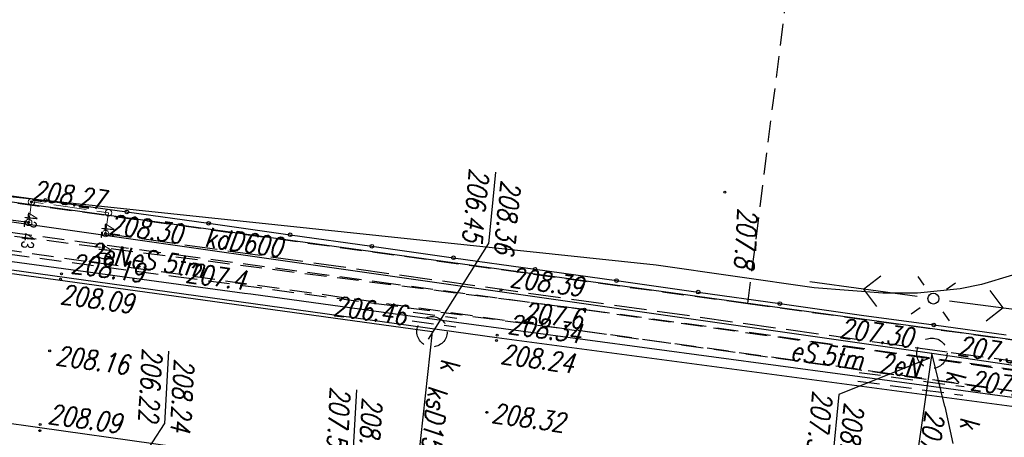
# Model space of a CAD drawing. Extents: x -110 to 11927435, y -6590197 to 5675023.
# Tile 19 of 71: x 11598449 to 11598494, y -1437245 to -1437226. Entities that reach past the tile are written whole.
import ezdxf
from ezdxf.enums import TextEntityAlignment as Align

# ---------------------------------------------------------------- set-up
doc = ezdxf.new("R2010")
doc.units = 0
doc.header["$PDMODE"] = 33
doc.header["$PDSIZE"] = 0.3
for name, pattern in [('BGT', [0]), ('KOC', [2, 1.5, -0.5]), ('KOJ', [0]), ('KOU', [1.5, 1, -0.5]), ('UBE', [1.5, 1, -0.5]), ('UOK', [1.5, 1, -0.5]), ('UPE', [0]), ('UPK', [0]), ('WRC', [0])]:
    doc.linetypes.add(name, pattern=pattern)
doc.layers.get('0').update_dxf_attribs({"color": 250, "linetype": 'CONTINUOUS', "lineweight": 100})
doc.layers.add('_0', color=7, linetype='CONTINUOUS')
for name, color, linetype, lineweight, plot in [('PP$$O', 209, 'CONTINUOUS', 13, False), ('PPULO', 181, 'CONTINUOUS', 13, False), ('PPULP', 181, 'CONTINUOUS', 13, False)]:
    doc.layers.add(name, color=color, linetype=linetype, lineweight=lineweight, plot=plot)
doc.styles.add('K1_ACAD', font='romans.shx', dxfattribs={"width": 0.8, "oblique": 12})
doc.styles.add('OPIS_PIK', font='txt', dxfattribs={"width": 0.8, "height": 1.2})
doc.styles.get("Standard").update_dxf_attribs({"font": 'Simplex.SHX', "width": 0.75})

# ---------------------------------------------------------------- blocks, each defined once
blk = doc.blocks.new('other_WSU')
at = {"linetype": 'Continuous'}
blk.add_circle((0, 0), 0.045, dxfattribs=at)
blk = doc.blocks.new('other_WSP')
at = {"linetype": 'Continuous'}
blk.add_circle((0, 0), 0.045, dxfattribs=at)
blk = doc.blocks.new('other_SLS')
at = {"linetype": 'Continuous'}
blk.add_circle((0, 0), 0.25, dxfattribs=at)
blk = doc.blocks.new('other_PNN')
at = {"linetype": 'Continuous'}
for p, q in [((3.25, 0), (2.5429, 0.7071)), ((0.75, 0), (5.75, 0)), ((3.25, 0), (2.5429, -0.7071))]:
    blk.add_line(p, q, dxfattribs=at)
blk = doc.blocks.new('other_LAT')
at = {"linetype": 'Continuous'}
for p, q in [((0, 0.75), (0, 1.25)), ((-1.25, 0), (-0.75, 0)), ((0.75, 0), (1.25, 0)), ((0, -0.75), (0, -1.25))]:
    blk.add_line(p, q, dxfattribs=at)
blk = doc.blocks.new('other_UGE')
at = {"linetype": 'Continuous'}
blk.add_circle((0, 0), 0.0625, dxfattribs=at)
blk = doc.blocks.new('PIK_UL')
at = {"layer": 'PPULP'}
blk.add_point((0, 0), dxfattribs=at)
at = {"layer": 'PP$$O', "oblique": 15, "width": 0.8, "flags": 1}
blk.add_attdef('KOD', (1, -1.3), '', height=0.5, dxfattribs=at)
at = {"layer": 'PPULO', "color": 0, "style": 'OPIS_PIK', "width": 0.8}
blk.add_attdef('NR_PKT', (1, -0.5), '', height=1.2, dxfattribs=at)
blk = doc.blocks.new('mdcp Łuszczanowiece')
at = {"layer": '_0', "linetype": 'UPK'}
for p, q in [((6591217.688, 5674909.657), (6591219.804, 5674954.603)), ((6591220.074, 5674910.491), (6591217.688, 5674909.657)), ((6591215.424, 5674858.608), (6591217.688, 5674909.657)), ((6591217.688, 5674909.657), (6591226.482, 5674909.258)), ((6591218.938, 5674886.622), (6591218.045, 5674864.199)), ((6591218.938, 5674886.622), (6591232.468, 5674886.484))]:
    blk.add_line(p, q, dxfattribs=at)
at = {"layer": '_0', "linetype": 'UBE'}
for p, q in [((6591217.24, 5674893.52), (6591218.77, 5674928.79)), ((6591219.68, 5674928.79), (6591218.21, 5674893.01)), ((6591218.348, 5674919.931), (6591217.975, 5674911.051)), ((6591219.347, 5674919.889), (6591218.975, 5674911.009)), ((6591218.893, 5674906.399), (6591219.076, 5674911.288)), ((6591219.293, 5674906.384), (6591219.476, 5674911.273)), ((6591217.975, 5674911.051), (6591217.603, 5674902.171)), ((6591218.975, 5674911.009), (6591218.602, 5674902.129)), ((6591217.603, 5674902.171), (6591217.23, 5674893.291)), ((6591218.602, 5674902.129), (6591218.23, 5674893.249)), ((6591217.24, 5674893.52), (6591216.11, 5674856.06)), ((6591216.63, 5674855.93), (6591218.21, 5674893.01)), ((6591216.89, 5674883.968), (6591217.23, 5674893.288)), ((6591217.89, 5674883.932), (6591218.23, 5674893.252)), ((6591218.122, 5674885.669), (6591218.207, 5674887.705)), ((6591218.522, 5674885.653), (6591218.607, 5674887.688)), ((6591216.55, 5674874.648), (6591216.89, 5674883.968)), ((6591217.55, 5674874.612), (6591217.89, 5674883.932)), ((6591216.21, 5674865.328), (6591216.55, 5674874.648)), ((6591217.21, 5674865.292), (6591217.55, 5674874.612))]:
    blk.add_line(p, q, dxfattribs=at)
at = {"layer": '_0'}
blk.add_line((6591216.91, 5674918.49), (6591213.55, 5674832.79), dxfattribs=at)
at = {"layer": '_0', "linetype": 'KOU'}
for p, q in [((6591216.23, 5674900.99), (6591216.91, 5674918.49)), ((6591216.23, 5674900.99), (6591190.86, 5674901.7)), ((6591214.42, 5674855.05), (6591216.23, 5674900.99))]:
    blk.add_line(p, q, dxfattribs=at)
at = {"layer": '_0', "linetype": 'KOC'}
for p, q in [((6591217.87, 5674918.03), (6591217.572, 5674910.356)), ((6591217.572, 5674910.356), (6591215.911, 5674871.201)), ((6591215.73, 5674867.62, 208.258), (6591215.465, 5674859.307))]:
    blk.add_line(p, q, dxfattribs=at)
at = {"layer": '_0', "linetype": 'KOJ'}
for p, q in [((6591218.917, 5674889.619), (6591219.91, 5674918.12)), ((6591216.631, 5674834.051), (6591218.917, 5674889.619)), ((6591225.968, 5674889.524), (6591225.104, 5674869.049)), ((6591225.104, 5674869.049), (6591223.636, 5674833.67))]:
    blk.add_line(p, q, dxfattribs=at)
at = {"layer": '_0', "linetype": 'UPE'}
for p, q in [((6591219.403, 5674914.626), (6591219.176, 5674908.647)), ((6591219.176, 5674908.647), (6591218.407, 5674887.696)), ((6591218.407, 5674887.696), (6591218.322, 5674885.661)), ((6591218.322, 5674885.661), (6591218.032, 5674878.131)), ((6591218.032, 5674878.131), (6591218.021, 5674877.836)), ((6591218.021, 5674877.836), (6591217.551, 5674865.35))]:
    blk.add_line(p, q, dxfattribs=at)
at = {"layer": '_0', "linetype": 'WRC'}
for p, q in [((6591213.748, 5674913.006), (6591214.314, 5674911.625)), ((6591214.314, 5674911.625), (6591214.605, 5674910.67)), ((6591214.605, 5674910.67), (6591214.988, 5674908.724)), ((6591214.988, 5674908.724), (6591215.148, 5674907.14)), ((6591215.148, 5674907.14), (6591215.207, 5674903.959)), ((6591215.207, 5674903.959), (6591214.884, 5674896.616)), ((6591214.884, 5674896.616), (6591214.589, 5674859.343))]:
    blk.add_line(p, q, dxfattribs=at)
at = {"layer": '_0', "linetype": 'BGT'}
for p, q in [((6591216.381, 5674909.618), (6591216.515, 5674912.984)), ((6591216.248, 5674906.252), (6591216.381, 5674909.618)), ((6591216.088, 5674902.456), (6591216.248, 5674906.252)), ((6591215.928, 5674898.659), (6591216.088, 5674902.456)), ((6591215.767, 5674894.862), (6591215.928, 5674898.659)), ((6591215.607, 5674891.066), (6591215.767, 5674894.862)), ((6591215.447, 5674887.269), (6591215.607, 5674891.066)), ((6591215.287, 5674883.472), (6591215.447, 5674887.269)), ((6591215.127, 5674879.675), (6591215.287, 5674883.472)), ((6591214.966, 5674875.879), (6591215.127, 5674879.675)), ((6591214.806, 5674872.082), (6591214.966, 5674875.879)), ((6591214.646, 5674868.285), (6591214.806, 5674872.082)), ((6591214.486, 5674864.488), (6591214.646, 5674868.285))]:
    blk.add_line(p, q, dxfattribs=at)
at = {"layer": '_0', "linetype": 'Continuous'}
for p, q in [((6591220.074, 5674910.491), (6591221.739, 5674911.02)), ((6591217.93, 5674909.576), (6591220, 5674905.574)), ((6591220, 5674905.574), (6591223.323, 5674905.574)), ((6591211.335, 5674888.821), (6591214.657, 5674888.821)), ((6591219.298, 5674886.492), (6591214.657, 5674888.821)), ((6591221.943, 5674883.415), (6591225.263, 5674883.554)), ((6591221.008, 5674874.618), (6591224.359, 5674874.758)), ((6591231.567, 5674871.031), (6591224.359, 5674874.758))]:
    blk.add_line(p, q, dxfattribs=at)
at = {"layer": '_0', "color": 7, "linetype": 'KOC', "lineweight": 18, "flags": 128}
blk.add_lwpolyline([(6591215.73, 5674867.62), (6591214.772, 5674867.657), (6591214.93, 5674871.238), (6591215.899, 5674871.201)], dxfattribs=at)
at = {"layer": '_0', "linetype": 'UOK'}
for centre in [(6591217.688, 5674909.657), (6591218.938, 5674886.623)]:
    blk.add_circle(centre, 0.7, dxfattribs=at)
at = {"layer": '_0', "linetype": 'BGT'}
for centre in [(6591216.381, 5674909.618), (6591216.088, 5674902.456), (6591215.928, 5674898.659), (6591215.767, 5674894.862), (6591215.607, 5674891.066), (6591215.447, 5674887.269), (6591215.287, 5674883.472), (6591215.127, 5674879.675), (6591214.966, 5674875.879), (6591214.806, 5674872.082), (6591214.646, 5674868.285)]:
    blk.add_circle(centre, 0.085, dxfattribs=at)
at = {"layer": '_0'}
for name, p, rotation in [('other_PNN', (6591215.172, 5674909.48), 88.02312400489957), ('other_LAT', (6591215.172, 5674909.48), 40.80214672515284), ('other_SLS', (6591215.172, 5674909.48), 2.395774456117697), ('other_PNN', (6591215.172, 5674909.48), 267.8372727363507), ('other_WSP', (6591211.217, 5674899.434), 2.395993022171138), ('other_WSU', (6591216.706, 5674889.597), 2.396703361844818), ('other_WSU', (6591218.805, 5674889.624), 2.39681264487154), ('other_WSU', (6591219.055, 5674889.625), 2.39683996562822), ('other_WSU', (6591222.395, 5674889.495), 2.39703121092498), ('other_WSU', (6591217.947, 5674869.352), 2.39722245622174), ('other_WSU', (6591218.19, 5674869.332), 2.39724977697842), ('other_WSU', (6591221.536, 5674869.16), 2.39735906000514), ('other_WSU', (6591224.956, 5674869.051), 2.397495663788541), ('other_WSU', (6591225.24, 5674869.063), 2.397522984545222)]:
    blk.add_blockref(name, p, dxfattribs=dict(at, rotation=rotation))
at = {"layer": '_0', "color": 253}
for name, p, rotation in [('other_PNN', (6591215.172, 5674909.48), 88.02312400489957), ('other_LAT', (6591215.172, 5674909.48), 40.80214672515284), ('other_SLS', (6591215.172, 5674909.48), 2.395774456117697), ('other_PNN', (6591215.172, 5674909.48), 267.8372727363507), ('other_WSP', (6591211.217, 5674899.434), 2.395993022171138), ('other_WSU', (6591216.706, 5674889.597), 2.396703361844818), ('other_WSU', (6591218.805, 5674889.624), 2.396812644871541), ('other_WSU', (6591219.055, 5674889.625), 2.39683996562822), ('other_WSU', (6591222.395, 5674889.495), 2.39703121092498), ('other_WSU', (6591215.899, 5674871.201), 2.3971404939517), ('other_WSU', (6591217.947, 5674869.352), 2.39722245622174), ('other_WSU', (6591218.19, 5674869.332), 2.39724977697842), ('other_WSU', (6591221.536, 5674869.16), 2.39735906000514), ('other_WSU', (6591224.956, 5674869.051), 2.397495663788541), ('other_WSU', (6591225.24, 5674869.063), 2.397522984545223), ('other_WSU', (6591214.768, 5674867.661, 208.273), 2.3971404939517), ('other_WSU', (6591215.727, 5674867.613), 2.3971404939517)]:
    blk.add_blockref(name, p, dxfattribs=dict(at, rotation=rotation))
at = {"layer": '_0'}
blk.add_blockref('other_UGE', (6591217.24, 5674893.52), dxfattribs=at)
at = {"layer": '_0', "color": 253}
blk.add_blockref('other_UGE', (6591217.24, 5674893.52), dxfattribs=at)
at = {"layer": '_0', "xscale": 0.5, "yscale": 0.5, "zscale": 0.5}
for p, values in [((6591214.93, 5674871.238, 208.299), {'NR_PKT': '41'}), ((6591215.899, 5674871.201, 208.299), {'NR_PKT': '40'}), ((6591214.772, 5674867.657, 208.273), {'NR_PKT': '42'}), ((6591215.73, 5674867.62, 208.258), {'NR_PKT': '43'})]:
    blk.add_blockref('PIK_UL', p, dxfattribs=at).add_auto_attribs(values)
at = {"layer": '_0', "style": 'K1_ACAD', "oblique": 12, "width": 0.8}
for s, rotation, p in [('207.78', 87.7479, (6591219.185, 5674911.539)), ('207.32', 87.3064, (6591217.656, 5674910.818)), ('207.44', 357.3472, (6591220.323, 5674909.627)), ('2eN', 87.64, (6591218.797, 5674907.294)), ('207.30', 87.46, (6591217.372, 5674905.322)), ('5tm', 87.64, (6591218.687, 5674904.616)), ('eS', 87.3333, (6591218.627, 5674903.151)), ('207.8', 2.396, (6591211.875, 5674900.105)), ('208.34', 87.6063, (6591218.678, 5674890.081)), ('208.39', 87.6112, (6591216.52, 5674889.952)), ('208.24', 87.6063, (6591220.079, 5674889.879)), ('208.32', 87.5843, (6591222.834, 5674889.727)), ('ksD150', 359.411, (6591221.415, 5674886.708)), ('206.46', 87.7184, (6591218.623, 5674881.978)), ('kdD600', 87.4609, (6591216.042, 5674875.763)), ('207.4', 87.6646, (6591217.765, 5674875.056)), ('5tm', 87.57, (6591217.4, 5674873.96)), ('208.30', 87.4603, (6591215.878, 5674871.331)), ('eS', 87.57, (6591217.33, 5674872.45)), ('208.19', 87.6599, (6591217.855, 5674869.749)), ('2eN', 87.57, (6591217.25, 5674870.5)), ('208.09', 87.5847, (6591219.309, 5674869.397)), ('208.16', 87.6769, (6591222.144, 5674869.46)), ('208.09', 87.5847, (6591224.867, 5674869.376)), ('208.27', 87.4603, (6591214.669, 5674867.634))]:
    blk.add_text(s, height=0.9, rotation=rotation, dxfattribs=at).set_placement(p)
for rotation, p in [(2.3963, (6591220.998, 5674911.285)), (2.3961, (6591218.912, 5674910.448)), (2.397, (6591220.644, 5674887.181))]:
    blk.add_text('k', height=0.9, rotation=rotation, dxfattribs=at).set_placement(p, align=Align.RIGHT)
for s, p in [('208.52', (6591220.322, 5674906.774)), ('207.31', (6591219.92, 5674905.274)), ('208.36', (6591211.656, 5674890.021)), ('206.45', (6591211.254, 5674888.521))]:
    blk.add_text(s, height=0.9, dxfattribs=at).set_placement(p, align=Align.TOP_LEFT)
blk.add_text('207.6', height=0.9, rotation=88.26, dxfattribs=at).set_placement((6591217.24, 5674893.52), align=Align.TOP_RIGHT)
for s, rotation, p in [('208.26', 2.3973, (6591222.214, 5674884.628)), ('207.52', 2.3973, (6591221.876, 5674883.112)), ('208.24', 2.3974, (6591221.279, 5674875.83)), ('206.22', 2.3974, (6591220.94, 5674874.315))]:
    blk.add_text(s, height=0.9, rotation=rotation, dxfattribs=at).set_placement(p, align=Align.TOP_LEFT)

msp = doc.modelspace()

# ---------------------------------------------------------------- block references
at = {"layer": '_0', "linetype": 'ByBlock', "lineweight": 9, "rotation": 264.4213637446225}
msp.add_blockref('mdcp Łuszczanowiece', (6591203.335, 5674426.677), dxfattribs=at)

doc.saveas('drawing.dxf')
